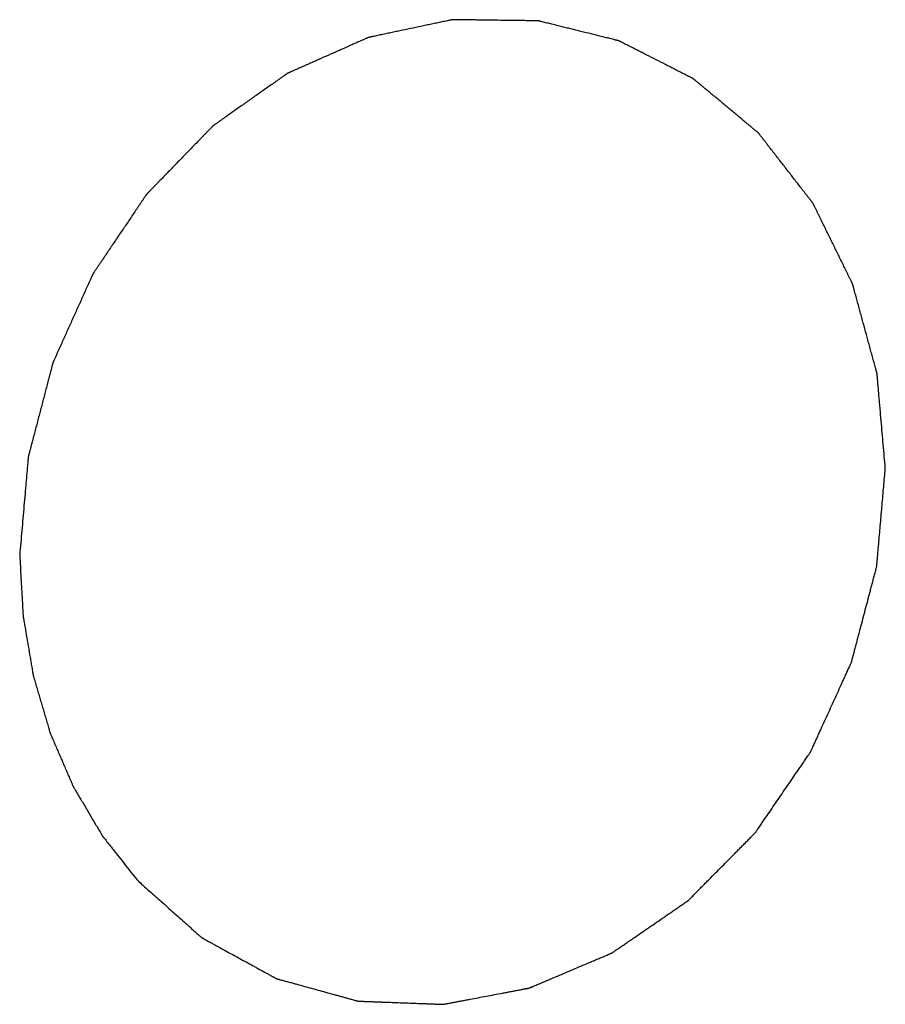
# Model space of a CAD drawing. Header units: millimetres. Extents: x 2798 to 3316, y 1544 to 1917.
# Tile 10 of 21: x 2874.87 to 2875.95, y 1574.41 to 1575.65. Entities that reach past the tile are written whole.
import ezdxf

# ---------------------------------------------------------------- set-up
doc = ezdxf.new("R2010")
doc.units = ezdxf.units.MM

msp = doc.modelspace()

# ---------------------------------------------------------------- linework, layer by layer
at = {"color": 7, "linetype": 'Continuous'}
for points, knots in [([(2875.94869, 1575.08503), (2875.94784, 1575.0949), (2875.94655, 1575.10972), (2875.94483, 1575.12947), (2875.94354, 1575.14429), (2875.94247, 1575.15663), (2875.94161, 1575.16651), (2875.94096, 1575.17392), (2875.94043, 1575.18009), (2875.94, 1575.18503), (2875.93967, 1575.18873), (2875.93935, 1575.19244), (2875.93908, 1575.19552), (2875.93887, 1575.19799), (2875.93874, 1575.19953), (2875.93863, 1575.20077), (2875.93855, 1575.2017), (2875.93848, 1575.20247), (2875.93843, 1575.20301), (2875.9384, 1575.20331), (2875.9384, 1575.20355), (2875.93832, 1575.20376), (2875.93825, 1575.20406), (2875.93811, 1575.20457), (2875.93791, 1575.2053), (2875.93767, 1575.20617), (2875.93735, 1575.20734), (2875.93695, 1575.20879), (2875.93632, 1575.21113), (2875.93552, 1575.21404), (2875.93457, 1575.21754), (2875.93362, 1575.22104), (2875.93234, 1575.2257), (2875.93075, 1575.23153), (2875.92884, 1575.23853), (2875.9263, 1575.24786), (2875.92312, 1575.25952), (2875.91994, 1575.27118), (2875.9174, 1575.2805), (2875.91549, 1575.2875), (2875.9139, 1575.29333), (2875.91262, 1575.29799), (2875.91167, 1575.30149), (2875.91072, 1575.30499), (2875.90992, 1575.30791), (2875.90928, 1575.31024), (2875.90889, 1575.31169), (2875.90857, 1575.31286), (2875.90833, 1575.31374), (2875.90813, 1575.31446), (2875.90799, 1575.31498), (2875.90791, 1575.31526), (2875.90786, 1575.31549), (2875.90775, 1575.31568), (2875.90763, 1575.31595), (2875.9074, 1575.31641), (2875.90708, 1575.31706), (2875.90669, 1575.31785), (2875.90617, 1575.31891), (2875.90553, 1575.32022), (2875.9045, 1575.32233), (2875.9032, 1575.32496), (2875.90165, 1575.32812), (2875.9001, 1575.33128), (2875.89804, 1575.33549), (2875.89546, 1575.34076), (2875.89236, 1575.34708), (2875.88822, 1575.3555), (2875.88306, 1575.36603), (2875.87789, 1575.37656), (2875.87376, 1575.38499), (2875.87066, 1575.3913), (2875.86808, 1575.39657), (2875.86601, 1575.40078), (2875.86446, 1575.40394), (2875.86291, 1575.4071), (2875.86162, 1575.40973), (2875.86058, 1575.41184), (2875.85994, 1575.41315), (2875.85942, 1575.41421), (2875.85904, 1575.415), (2875.85871, 1575.41565), (2875.85849, 1575.41612), (2875.85835, 1575.41638), (2875.85827, 1575.41658), (2875.85812, 1575.41675), (2875.85795, 1575.41698), (2875.85764, 1575.41738), (2875.8572, 1575.41795), (2875.85666, 1575.41863), (2875.85595, 1575.41955), (2875.85507, 1575.42069), (2875.85365, 1575.42252), (2875.85188, 1575.42481), (2875.84975, 1575.42755), (2875.84762, 1575.43029), (2875.84478, 1575.43395), (2875.84124, 1575.43852), (2875.83698, 1575.44401), (2875.8313, 1575.45133), (2875.82421, 1575.46047), (2875.81712, 1575.46961), (2875.81144, 1575.47693), (2875.80719, 1575.48242), (2875.80364, 1575.48699), (2875.8008, 1575.49065), (2875.79867, 1575.49339), (2875.79655, 1575.49613), (2875.79477, 1575.49842), (2875.79335, 1575.50025), (2875.79247, 1575.50139), (2875.79176, 1575.5023), (2875.79123, 1575.50299), (2875.79078, 1575.50356), (2875.79047, 1575.50396), (2875.79029, 1575.50419), (2875.79017, 1575.50437), (2875.79, 1575.50449), (2875.78979, 1575.50467), (2875.78942, 1575.50498), (2875.78889, 1575.50543), (2875.78825, 1575.50596), (2875.7874, 1575.50667), (2875.78633, 1575.50755), (2875.78463, 1575.50897), (2875.78251, 1575.51074), (2875.77996, 1575.51287), (2875.77741, 1575.515), (2875.77401, 1575.51783), (2875.76975, 1575.52138), (2875.76465, 1575.52563), (2875.75785, 1575.5313), (2875.74935, 1575.53839), (2875.74084, 1575.54548), (2875.73404, 1575.55116), (2875.72894, 1575.55541), (2875.72469, 1575.55895), (2875.72129, 1575.56179), (2875.71874, 1575.56392), (2875.71619, 1575.56604), (2875.71406, 1575.56782), (2875.71236, 1575.56924), (2875.7113, 1575.57012), (2875.71045, 1575.57083), (2875.70981, 1575.57136), (2875.70928, 1575.5718), (2875.70891, 1575.57212), (2875.70869, 1575.57229), (2875.70854, 1575.57244), (2875.70835, 1575.57252), (2875.70811, 1575.57264), (2875.70768, 1575.57286), (2875.70708, 1575.57317), (2875.70635, 1575.57354), (2875.70538, 1575.57403), (2875.70417, 1575.57465), (2875.70223, 1575.57564), (2875.6998, 1575.57687), (2875.6969, 1575.57835), (2875.69399, 1575.57984), (2875.69011, 1575.58181), (2875.68526, 1575.58428), (2875.67944, 1575.58725), (2875.67168, 1575.5912), (2875.66198, 1575.59614), (2875.65229, 1575.60108), (2875.64453, 1575.60503), (2875.63871, 1575.608), (2875.63386, 1575.61047), (2875.62998, 1575.61245), (2875.62707, 1575.61393), (2875.62416, 1575.61541), (2875.62174, 1575.61665), (2875.6198, 1575.61763), (2875.61859, 1575.61825), (2875.61762, 1575.61875), (2875.61689, 1575.61912), (2875.61628, 1575.61942), (2875.61586, 1575.61964), (2875.61562, 1575.61976), (2875.61544, 1575.61987), (2875.61524, 1575.6199), (2875.61497, 1575.61997), (2875.61451, 1575.62008), (2875.61386, 1575.62025), (2875.61307, 1575.62044), (2875.61201, 1575.6207), (2875.6107, 1575.62103), (2875.60859, 1575.62155), (2875.60596, 1575.6222), (2875.60281, 1575.62298), (2875.59965, 1575.62376), (2875.59544, 1575.6248), (2875.59018, 1575.62611), (2875.58387, 1575.62767), (2875.57545, 1575.62975), (2875.56492, 1575.63235), (2875.5544, 1575.63496), (2875.54598, 1575.63704), (2875.53967, 1575.6386), (2875.53441, 1575.6399), (2875.5302, 1575.64095), (2875.52704, 1575.64173), (2875.52388, 1575.64251), (2875.52125, 1575.64316), (2875.51915, 1575.64368), (2875.51783, 1575.644), (2875.51678, 1575.64426), (2875.51599, 1575.64446), (2875.51533, 1575.64462), (2875.51487, 1575.64474), (2875.51461, 1575.6448), (2875.51442, 1575.64486), (2875.5142, 1575.64485), (2875.51393, 1575.64486), (2875.51344, 1575.64486), (2875.51274, 1575.64487), (2875.51191, 1575.64488), (2875.51079, 1575.6449), (2875.5094, 1575.64492), (2875.50717, 1575.64495), (2875.50438, 1575.64498), (2875.50104, 1575.64503), (2875.4977, 1575.64507), (2875.49324, 1575.64513), (2875.48767, 1575.64521), (2875.48098, 1575.64529), (2875.47207, 1575.64541), (2875.46092, 1575.64556), (2875.44978, 1575.64571), (2875.44086, 1575.64583), (2875.43417, 1575.64591), (2875.4286, 1575.64599), (2875.42414, 1575.64605), (2875.4208, 1575.64609), (2875.41746, 1575.64614), (2875.41467, 1575.64617), (2875.41244, 1575.6462), (2875.41105, 1575.64622), (2875.40994, 1575.64623), (2875.4091, 1575.64625), (2875.4084, 1575.64625), (2875.40792, 1575.64626), (2875.40764, 1575.64626), (2875.40743, 1575.64628), (2875.40722, 1575.64622), (2875.40695, 1575.64617), (2875.40647, 1575.64606), (2875.40579, 1575.64592), (2875.40496, 1575.64575), (2875.40387, 1575.64551), (2875.4025, 1575.64522), (2875.40031, 1575.64476), (2875.39757, 1575.64418), (2875.39429, 1575.64349), (2875.391, 1575.64279), (2875.38662, 1575.64186), (2875.38115, 1575.6407), (2875.37457, 1575.63931), (2875.36581, 1575.63746), (2875.35486, 1575.63514), (2875.34391, 1575.63282), (2875.33515, 1575.63096), (2875.32858, 1575.62957), (2875.3231, 1575.62841), (2875.31872, 1575.62748), (2875.31544, 1575.62679), (2875.31215, 1575.62609), (2875.30941, 1575.62551), (2875.30722, 1575.62505), (2875.30586, 1575.62476), (2875.30476, 1575.62453), (2875.30394, 1575.62435), (2875.30325, 1575.62421), (2875.30277, 1575.62411), (2875.3025, 1575.62405), (2875.30229, 1575.62402), (2875.3021, 1575.62391), (2875.30183, 1575.6238), (2875.30137, 1575.6236), (2875.30072, 1575.62331), (2875.29993, 1575.62295), (2875.29887, 1575.62249), (2875.29756, 1575.6219), (2875.29545, 1575.62097), (2875.29282, 1575.6198), (2875.28966, 1575.6184), (2875.28649, 1575.617), (2875.28228, 1575.61513), (2875.27701, 1575.61279), (2875.27069, 1575.60999), (2875.26227, 1575.60625), (2875.25173, 1575.60158), (2875.2412, 1575.5969), (2875.23277, 1575.59317), (2875.22645, 1575.59036), (2875.22118, 1575.58803), (2875.21697, 1575.58616), (2875.21381, 1575.58475), (2875.21065, 1575.58335), (2875.20802, 1575.58218), (2875.20591, 1575.58125), (2875.20459, 1575.58067), (2875.20354, 1575.5802), (2875.20275, 1575.57985), (2875.20209, 1575.57955), (2875.20163, 1575.57935), (2875.20137, 1575.57923), (2875.20116, 1575.57916), (2875.20099, 1575.57902), (2875.20074, 1575.57885), (2875.20032, 1575.57855), (2875.19971, 1575.57812), (2875.19898, 1575.57761), (2875.19801, 1575.57692), (2875.1968, 1575.57607), (2875.19485, 1575.5747), (2875.19242, 1575.57298), (2875.18951, 1575.57093), (2875.18659, 1575.56887), (2875.18271, 1575.56613), (2875.17785, 1575.56271), (2875.17202, 1575.5586), (2875.16425, 1575.55312), (2875.15453, 1575.54627), (2875.14482, 1575.53943), (2875.13704, 1575.53395), (2875.13121, 1575.52984), (2875.12636, 1575.52641), (2875.12247, 1575.52367), (2875.11956, 1575.52162), (2875.11664, 1575.51956), (2875.11421, 1575.51785), (2875.11227, 1575.51648), (2875.11105, 1575.51563), (2875.11008, 1575.51494), (2875.10935, 1575.51443), (2875.10875, 1575.514), (2875.10832, 1575.5137), (2875.10808, 1575.51353), (2875.10789, 1575.51341), (2875.10774, 1575.51323), (2875.10752, 1575.51301), (2875.10714, 1575.51262), (2875.1066, 1575.51206), (2875.10595, 1575.51139), (2875.10508, 1575.5105), (2875.104, 1575.50938), (2875.10226, 1575.50759), (2875.1001, 1575.50536), (2875.0975, 1575.50268), (2875.0949, 1575.5), (2875.09143, 1575.49642), (2875.0871, 1575.49196), (2875.0819, 1575.48659), (2875.07496, 1575.47945), (2875.0663, 1575.47051), (2875.05763, 1575.46157), (2875.0507, 1575.45443), (2875.0455, 1575.44906), (2875.04116, 1575.4446), (2875.0377, 1575.44102), (2875.0351, 1575.43834), (2875.0325, 1575.43566), (2875.03033, 1575.43343), (2875.0286, 1575.43164), (2875.02751, 1575.43052), (2875.02665, 1575.42963), (2875.026, 1575.42896), (2875.02546, 1575.4284), (2875.02507, 1575.42801), (2875.02486, 1575.42779), (2875.02469, 1575.42763), (2875.02457, 1575.42742), (2875.02439, 1575.42717), (2875.02409, 1575.42671), (2875.02365, 1575.42606), (2875.02312, 1575.42529), (2875.02243, 1575.42425), (2875.02155, 1575.42295), (2875.02016, 1575.42088), (2875.01841, 1575.41829), (2875.01631, 1575.41518), (2875.01422, 1575.41207), (2875.01143, 1575.40792), (2875.00793, 1575.40273), (2875.00374, 1575.39651), (2874.99815, 1575.38822), (2874.99117, 1575.37785), (2874.98419, 1575.36748), (2874.9786, 1575.35918), (2874.97441, 1575.35296), (2874.97092, 1575.34777), (2874.96812, 1575.34363), (2874.96603, 1575.34052), (2874.96393, 1575.3374), (2874.96218, 1575.33481), (2874.96079, 1575.33274), (2874.95991, 1575.33144), (2874.95922, 1575.33041), (2874.95869, 1575.32963), (2874.95826, 1575.32898), (2874.95795, 1575.32853), (2874.95778, 1575.32827), (2874.95764, 1575.32808), (2874.95755, 1575.32785), (2874.95742, 1575.32757), (2874.95719, 1575.32706), (2874.95686, 1575.32634), (2874.95648, 1575.32547), (2874.95595, 1575.32432), (2874.95531, 1575.32288), (2874.95427, 1575.32057), (2874.95297, 1575.31768), (2874.95141, 1575.31421), (2874.94985, 1575.31075), (2874.94777, 1575.30613), (2874.94517, 1575.30035), (2874.94205, 1575.29343), (2874.93789, 1575.28419), (2874.93269, 1575.27264), (2874.92749, 1575.26109), (2874.92333, 1575.25185), (2874.92021, 1575.24492), (2874.91761, 1575.23914), (2874.91553, 1575.23452), (2874.91397, 1575.23106), (2874.91241, 1575.22759), (2874.91111, 1575.22471), (2874.91007, 1575.2224), (2874.90942, 1575.22095), (2874.9089, 1575.2198), (2874.90851, 1575.21893), (2874.90818, 1575.21821), (2874.90795, 1575.21771), (2874.90783, 1575.21742), (2874.90772, 1575.2172), (2874.90767, 1575.21697), (2874.90758, 1575.21666), (2874.90745, 1575.21613), (2874.90724, 1575.21536), (2874.907, 1575.21444), (2874.90668, 1575.21321), (2874.90628, 1575.21167), (2874.90564, 1575.20921), (2874.90483, 1575.20614), (2874.90387, 1575.20245), (2874.9029, 1575.19877), (2874.90161, 1575.19385), (2874.9, 1575.18771), (2874.89807, 1575.18033), (2874.8955, 1575.1705), (2874.89228, 1575.15821), (2874.88907, 1575.14593), (2874.88649, 1575.13609), (2874.88456, 1575.12872), (2874.88295, 1575.12258), (2874.88167, 1575.11766), (2874.8807, 1575.11397), (2874.87974, 1575.11029), (2874.87893, 1575.10722), (2874.87829, 1575.10476), (2874.87789, 1575.10322), (2874.87757, 1575.10199), (2874.87732, 1575.10107), (2874.87712, 1575.1003), (2874.87698, 1575.09977), (2874.8769, 1575.09946), (2874.87683, 1575.09923), (2874.87682, 1575.09899), (2874.87679, 1575.09867), (2874.87675, 1575.09811), (2874.87667, 1575.09731), (2874.87659, 1575.09635), (2874.87648, 1575.09507), (2874.87634, 1575.09347), (2874.87612, 1575.09092), (2874.87584, 1575.08772), (2874.87551, 1575.08389), (2874.87517, 1575.08005), (2874.87473, 1575.07494), (2874.87417, 1575.06855), (2874.8735, 1575.06087), (2874.87261, 1575.05065), (2874.8715, 1575.03786), (2874.87017, 1575.02252), (2874.86839, 1575.00207), (2874.86705, 1574.98673), (2874.86616, 1574.9765)], [0, 0, 0, 0, 0.015625, 0.0234375, 0.03125, 0.0390625, 0.0429688, 0.046875, 0.0507812, 0.0527344, 0.0546875, 0.0566406, 0.0585938, 0.0595703, 0.0605469, 0.0610352, 0.0615234, 0.0620117, 0.0622559, 0.0623779, 0.0625, 0.0626221, 0.0627441, 0.0629883, 0.0634766, 0.0639648, 0.0644531, 0.0654297, 0.0664062, 0.0683594, 0.0703125, 0.0722656, 0.0742188, 0.078125, 0.0820312, 0.0859375, 0.09375, 0.1015625, 0.1054688, 0.109375, 0.1132812, 0.1152344, 0.1171875, 0.1191406, 0.1210938, 0.1220703, 0.1230469, 0.1235352, 0.1240234, 0.1245117, 0.1247559, 0.1248779, 0.125, 0.1251221, 0.1252441, 0.1254883, 0.1259766, 0.1264648, 0.1269531, 0.1279297, 0.1289062, 0.1308594, 0.1328125, 0.1347656, 0.1367188, 0.140625, 0.1445312, 0.1484375, 0.15625, 0.1640625, 0.1679688, 0.171875, 0.1757812, 0.1777344, 0.1796875, 0.1816406, 0.1835938, 0.1845703, 0.1855469, 0.1860352, 0.1865234, 0.1870117, 0.1872559, 0.1873779, 0.1875, 0.1876221, 0.1877441, 0.1879883, 0.1884766, 0.1889648, 0.1894531, 0.1904297, 0.1914062, 0.1933594, 0.1953125, 0.1972656, 0.1992188, 0.203125, 0.2070312, 0.2109375, 0.21875, 0.2265625, 0.2304688, 0.234375, 0.2382812, 0.2402344, 0.2421875, 0.2441406, 0.2460938, 0.2470703, 0.2480469, 0.2485352, 0.2490234, 0.2495117, 0.2497559, 0.2498779, 0.25, 0.2501221, 0.2502441, 0.2504883, 0.2509766, 0.2514648, 0.2519531, 0.2529297, 0.2539062, 0.2558594, 0.2578125, 0.2597656, 0.2617188, 0.265625, 0.2695312, 0.2734375, 0.28125, 0.2890625, 0.2929688, 0.296875, 0.3007812, 0.3027344, 0.3046875, 0.3066406, 0.3085938, 0.3095703, 0.3105469, 0.3110352, 0.3115234, 0.3120117, 0.3122559, 0.3123779, 0.3125, 0.3126221, 0.3127441, 0.3129883, 0.3134766, 0.3139648, 0.3144531, 0.3154297, 0.3164062, 0.3183594, 0.3203125, 0.3222656, 0.3242188, 0.328125, 0.3320312, 0.3359375, 0.34375, 0.3515625, 0.3554688, 0.359375, 0.3632812, 0.3652344, 0.3671875, 0.3691406, 0.3710938, 0.3720703, 0.3730469, 0.3735352, 0.3740234, 0.3745117, 0.3747559, 0.3748779, 0.375, 0.3751221, 0.3752441, 0.3754883, 0.3759766, 0.3764648, 0.3769531, 0.3779297, 0.3789062, 0.3808594, 0.3828125, 0.3847656, 0.3867188, 0.390625, 0.3945312, 0.3984375, 0.40625, 0.4140625, 0.4179688, 0.421875, 0.4257812, 0.4277344, 0.4296875, 0.4316406, 0.4335938, 0.4345703, 0.4355469, 0.4360352, 0.4365234, 0.4370117, 0.4372559, 0.4373779, 0.4375, 0.4376221, 0.4377441, 0.4379883, 0.4384766, 0.4389648, 0.4394531, 0.4404297, 0.4414062, 0.4433594, 0.4453125, 0.4472656, 0.4492188, 0.453125, 0.4570312, 0.4609375, 0.46875, 0.4765625, 0.4804688, 0.484375, 0.4882812, 0.4902344, 0.4921875, 0.4941406, 0.4960938, 0.4970703, 0.4980469, 0.4985352, 0.4990234, 0.4995117, 0.4997559, 0.4998779, 0.5, 0.5001221, 0.5002441, 0.5004883, 0.5009766, 0.5014648, 0.5019531, 0.5029297, 0.5039062, 0.5058594, 0.5078125, 0.5097656, 0.5117188, 0.515625, 0.5195312, 0.5234375, 0.53125, 0.5390625, 0.5429688, 0.546875, 0.5507812, 0.5527344, 0.5546875, 0.5566406, 0.5585938, 0.5595703, 0.5605469, 0.5610352, 0.5615234, 0.5620117, 0.5622559, 0.5623779, 0.5625, 0.5626221, 0.5627441, 0.5629883, 0.5634766, 0.5639648, 0.5644531, 0.5654297, 0.5664062, 0.5683594, 0.5703125, 0.5722656, 0.5742188, 0.578125, 0.5820312, 0.5859375, 0.59375, 0.6015625, 0.6054688, 0.609375, 0.6132812, 0.6152344, 0.6171875, 0.6191406, 0.6210938, 0.6220703, 0.6230469, 0.6235352, 0.6240234, 0.6245117, 0.6247559, 0.6248779, 0.625, 0.6251221, 0.6252441, 0.6254883, 0.6259766, 0.6264648, 0.6269531, 0.6279297, 0.6289062, 0.6308594, 0.6328125, 0.6347656, 0.6367188, 0.640625, 0.6445312, 0.6484375, 0.65625, 0.6640625, 0.6679688, 0.671875, 0.6757812, 0.6777344, 0.6796875, 0.6816406, 0.6835938, 0.6845703, 0.6855469, 0.6860352, 0.6865234, 0.6870117, 0.6872559, 0.6873779, 0.6875, 0.6876221, 0.6877441, 0.6879883, 0.6884766, 0.6889648, 0.6894531, 0.6904297, 0.6914062, 0.6933594, 0.6953125, 0.6972656, 0.6992188, 0.703125, 0.7070312, 0.7109375, 0.71875, 0.7265625, 0.7304688, 0.734375, 0.7382812, 0.7402344, 0.7421875, 0.7441406, 0.7460938, 0.7470703, 0.7480469, 0.7485352, 0.7490234, 0.7495117, 0.7497559, 0.7498779, 0.75, 0.7501221, 0.7502441, 0.7504883, 0.7509766, 0.7514648, 0.7519531, 0.7529297, 0.7539062, 0.7558594, 0.7578125, 0.7597656, 0.7617188, 0.765625, 0.7695312, 0.7734375, 0.78125, 0.7890625, 0.7929688, 0.796875, 0.8007812, 0.8027344, 0.8046875, 0.8066406, 0.8085938, 0.8095703, 0.8105469, 0.8110352, 0.8115234, 0.8120117, 0.8122559, 0.8123779, 0.8125, 0.8126221, 0.8127441, 0.8129883, 0.8134766, 0.8139648, 0.8144531, 0.8154297, 0.8164062, 0.8183594, 0.8203125, 0.8222656, 0.8242188, 0.828125, 0.8320312, 0.8359375, 0.84375, 0.8515625, 0.8554688, 0.859375, 0.8632812, 0.8652344, 0.8671875, 0.8691406, 0.8710938, 0.8720703, 0.8730469, 0.8735352, 0.8740234, 0.8745117, 0.8747559, 0.8748779, 0.875, 0.8751221, 0.8752441, 0.8754883, 0.8759766, 0.8764648, 0.8769531, 0.8779297, 0.8789062, 0.8808594, 0.8828125, 0.8847656, 0.8867188, 0.890625, 0.8945312, 0.8984375, 0.90625, 0.9140625, 0.9179688, 0.921875, 0.9257812, 0.9277344, 0.9296875, 0.9316406, 0.9335938, 0.9345703, 0.9355469, 0.9360352, 0.9365234, 0.9370117, 0.9372559, 0.9373779, 0.9375, 0.9376221, 0.9377441, 0.9379883, 0.9384766, 0.9389648, 0.9394531, 0.9404297, 0.9414062, 0.9433594, 0.9453125, 0.9472656, 0.9492188, 0.953125, 0.9570312, 0.9609375, 0.96875, 0.9765625, 0.984375, 1, 1, 1, 1]), ([(2875.01286, 1574.56986), (2875.01793, 1574.56535), (2875.02805, 1574.55632), (2875.04071, 1574.54503), (2875.05084, 1574.536), (2875.05844, 1574.52922), (2875.06603, 1574.52245), (2875.07236, 1574.5168), (2875.07743, 1574.51229), (2875.08122, 1574.5089), (2875.08439, 1574.50608), (2875.08692, 1574.50382), (2875.08882, 1574.50213), (2875.0904, 1574.50072), (2875.09167, 1574.49959), (2875.09246, 1574.49888), (2875.09309, 1574.49832), (2875.09349, 1574.49797), (2875.09376, 1574.49772), (2875.09393, 1574.49758), (2875.09411, 1574.49749), (2875.09434, 1574.49736), (2875.09489, 1574.49706), (2875.09571, 1574.49661), (2875.0968, 1574.49601), (2875.0979, 1574.49541), (2875.09936, 1574.49461), (2875.10191, 1574.49321), (2875.10556, 1574.49121), (2875.10994, 1574.48881), (2875.11431, 1574.48641), (2875.11869, 1574.48401), (2875.12453, 1574.48081), (2875.13182, 1574.47681), (2875.14058, 1574.47201), (2875.14934, 1574.46721), (2875.15663, 1574.4632), (2875.16247, 1574.46), (2875.16685, 1574.4576), (2875.17122, 1574.4552), (2875.1756, 1574.4528), (2875.17925, 1574.4508), (2875.1818, 1574.4494), (2875.18326, 1574.4486), (2875.18436, 1574.448), (2875.18545, 1574.4474), (2875.18627, 1574.44695), (2875.18682, 1574.44665), (2875.18705, 1574.44653), (2875.18723, 1574.44642), (2875.18742, 1574.44636), (2875.18778, 1574.44626), (2875.18827, 1574.44612), (2875.18907, 1574.44591), (2875.19007, 1574.44563), (2875.19166, 1574.44519), (2875.19366, 1574.44464), (2875.19605, 1574.44398), (2875.19924, 1574.4431), (2875.20323, 1574.442), (2875.20801, 1574.44068), (2875.21439, 1574.43892), (2875.22237, 1574.43672), (2875.23194, 1574.43408), (2875.24151, 1574.43144), (2875.25108, 1574.4288), (2875.25905, 1574.4266), (2875.26543, 1574.42484), (2875.27022, 1574.42352), (2875.2742, 1574.42242), (2875.27739, 1574.42154), (2875.27979, 1574.42088), (2875.28218, 1574.42022), (2875.28417, 1574.41967), (2875.28577, 1574.41923), (2875.28696, 1574.4189), (2875.28796, 1574.41863), (2875.28866, 1574.41843), (2875.28906, 1574.41833), (2875.28935, 1574.41822), (2875.28967, 1574.41824), (2875.29008, 1574.41821), (2875.29081, 1574.41819), (2875.29186, 1574.41815), (2875.29311, 1574.4181), (2875.29478, 1574.41804), (2875.29686, 1574.41796), (2875.29936, 1574.41787), (2875.30186, 1574.41778), (2875.3052, 1574.41765), (2875.30937, 1574.4175), (2875.31437, 1574.41731), (2875.32104, 1574.41706), (2875.32938, 1574.41675), (2875.33939, 1574.41638), (2875.3494, 1574.416), (2875.3594, 1574.41563), (2875.36774, 1574.41532), (2875.37441, 1574.41507), (2875.37942, 1574.41488), (2875.38358, 1574.41472), (2875.38692, 1574.4146), (2875.38942, 1574.41451), (2875.39151, 1574.41443), (2875.39317, 1574.41437), (2875.39422, 1574.41433), (2875.39505, 1574.4143), (2875.39557, 1574.41428), (2875.39594, 1574.41426), (2875.39615, 1574.41426), (2875.39635, 1574.41431), (2875.39662, 1574.41436), (2875.39724, 1574.41448), (2875.39819, 1574.41465), (2875.39944, 1574.41489), (2875.4007, 1574.41513), (2875.40237, 1574.41545), (2875.4053, 1574.416), (2875.40949, 1574.4168), (2875.41452, 1574.41775), (2875.41954, 1574.41871), (2875.42456, 1574.41966), (2875.43126, 1574.42093), (2875.43964, 1574.42252), (2875.44969, 1574.42443), (2875.45973, 1574.42633), (2875.46811, 1574.42792), (2875.47481, 1574.42919), (2875.47983, 1574.43015), (2875.48486, 1574.4311), (2875.48988, 1574.43205), (2875.49407, 1574.43285), (2875.497, 1574.4334), (2875.49867, 1574.43372), (2875.49993, 1574.43396), (2875.50118, 1574.4342), (2875.50213, 1574.43438), (2875.50275, 1574.4345), (2875.50307, 1574.43455), (2875.50338, 1574.43463), (2875.50378, 1574.43482), (2875.50429, 1574.43502), (2875.5051, 1574.43537), (2875.50611, 1574.43579), (2875.50772, 1574.43648), (2875.50974, 1574.43734), (2875.51216, 1574.43836), (2875.5154, 1574.43974), (2875.51944, 1574.44145), (2875.52428, 1574.4435), (2875.53074, 1574.44625), (2875.53882, 1574.44967), (2875.54852, 1574.45379), (2875.55821, 1574.4579), (2875.56791, 1574.46201), (2875.57598, 1574.46544), (2875.58245, 1574.46818), (2875.58729, 1574.47023), (2875.59214, 1574.47229), (2875.59618, 1574.474), (2875.59941, 1574.47537), (2875.60143, 1574.47623), (2875.60305, 1574.47692), (2875.60426, 1574.47743), (2875.60527, 1574.47786), (2875.60598, 1574.47815), (2875.60638, 1574.47833), (2875.60669, 1574.47844), (2875.60696, 1574.47865), (2875.60734, 1574.4789), (2875.60799, 1574.47936), (2875.60892, 1574.48), (2875.61004, 1574.48077), (2875.61153, 1574.48179), (2875.6134, 1574.48307), (2875.61639, 1574.48513), (2875.62012, 1574.48769), (2875.6246, 1574.49077), (2875.62907, 1574.49385), (2875.63505, 1574.49795), (2875.64251, 1574.50308), (2875.65147, 1574.50923), (2875.66042, 1574.51539), (2875.66938, 1574.52154), (2875.67684, 1574.52667), (2875.68282, 1574.53078), (2875.68729, 1574.53385), (2875.69103, 1574.53642), (2875.69401, 1574.53847), (2875.69625, 1574.54001), (2875.69812, 1574.54129), (2875.69961, 1574.54232), (2875.70054, 1574.54296), (2875.70129, 1574.54347), (2875.70175, 1574.5438), (2875.70214, 1574.54404), (2875.70239, 1574.54428), (2875.70263, 1574.54453), (2875.70312, 1574.54502), (2875.70386, 1574.54577), (2875.70485, 1574.54676), (2875.70583, 1574.54776), (2875.70714, 1574.54908), (2875.70943, 1574.5514), (2875.71271, 1574.55472), (2875.71664, 1574.5587), (2875.72058, 1574.56267), (2875.72451, 1574.56665), (2875.72976, 1574.57196), (2875.73631, 1574.57859), (2875.74418, 1574.58654), (2875.75204, 1574.5945), (2875.7586, 1574.60113), (2875.76384, 1574.60643), (2875.76778, 1574.61041), (2875.77171, 1574.61438), (2875.77564, 1574.61836), (2875.77892, 1574.62168), (2875.78154, 1574.62433), (2875.78318, 1574.62599), (2875.78449, 1574.62731), (2875.78523, 1574.62806), (2875.78572, 1574.62856), (2875.78597, 1574.6288), (2875.78621, 1574.62906), (2875.78646, 1574.62947), (2875.78681, 1574.62995), (2875.78734, 1574.63074), (2875.78802, 1574.63172), (2875.7891, 1574.6333), (2875.79044, 1574.63526), (2875.79206, 1574.63762), (2875.79421, 1574.64077), (2875.79691, 1574.64471), (2875.80014, 1574.64943), (2875.80445, 1574.65572), (2875.80984, 1574.66359), (2875.81631, 1574.67303), (2875.82277, 1574.68247), (2875.82924, 1574.69191), (2875.83462, 1574.69978), (2875.83893, 1574.70608), (2875.84217, 1574.7108), (2875.8454, 1574.71552), (2875.84809, 1574.71945), (2875.85025, 1574.7226), (2875.8516, 1574.72457), (2875.85267, 1574.72614), (2875.85348, 1574.72732), (2875.85415, 1574.7283), (2875.85463, 1574.72899), (2875.85489, 1574.72939), (2875.85511, 1574.72967), (2875.85525, 1574.73001), (2875.85545, 1574.73045), (2875.8558, 1574.73122), (2875.8563, 1574.73232), (2875.8569, 1574.73364), (2875.8577, 1574.7354), (2875.85871, 1574.7376), (2875.86031, 1574.74111), (2875.86231, 1574.74551), (2875.86472, 1574.75079), (2875.86712, 1574.75607), (2875.87033, 1574.76311), (2875.87434, 1574.7719), (2875.87915, 1574.78246), (2875.88396, 1574.79301), (2875.88877, 1574.80357), (2875.89277, 1574.81236), (2875.89598, 1574.8194), (2875.89839, 1574.82468), (2875.90039, 1574.82908), (2875.90199, 1574.83259), (2875.9032, 1574.83523), (2875.9042, 1574.83743), (2875.905, 1574.83919), (2875.9055, 1574.84029), (2875.9059, 1574.84117), (2875.90615, 1574.84172), (2875.90636, 1574.84216), (2875.9065, 1574.84262), (2875.90671, 1574.84344), (2875.90702, 1574.84461), (2875.90751, 1574.84649), (2875.90813, 1574.84883), (2875.90912, 1574.85259), (2875.91035, 1574.85727), (2875.91184, 1574.8629), (2875.91332, 1574.86853), (2875.9148, 1574.87415), (2875.91677, 1574.88165), (2875.91924, 1574.89103), (2875.92221, 1574.90228), (2875.92517, 1574.91354), (2875.92764, 1574.92291), (2875.92962, 1574.93042), (2875.9311, 1574.93604), (2875.93258, 1574.94167), (2875.93406, 1574.9473), (2875.9353, 1574.95198), (2875.93629, 1574.95573), (2875.9369, 1574.95808), (2875.9374, 1574.95995), (2875.9377, 1574.96113), (2875.93793, 1574.96195), (2875.93804, 1574.96242), (2875.93806, 1574.9629), (2875.93812, 1574.9635), (2875.9382, 1574.96446), (2875.93831, 1574.96565), (2875.93847, 1574.96757), (2875.93868, 1574.96997), (2875.93893, 1574.97285), (2875.93927, 1574.97668), (2875.93968, 1574.98148), (2875.94018, 1574.98723), (2875.94085, 1574.9949), (2875.94169, 1575.00449), (2875.94269, 1575.01599), (2875.94369, 1575.0275), (2875.94502, 1575.04284), (2875.94669, 1575.06202), (2875.94803, 1575.07736), (2875.94869, 1575.08503)], [0, 0, 0, 0, 0.015625, 0.03125, 0.0390625, 0.046875, 0.0546875, 0.0625, 0.0664062, 0.0703125, 0.0742188, 0.0761719, 0.078125, 0.0800781, 0.0810547, 0.0820312, 0.0825195, 0.0830078, 0.083252, 0.083374, 0.0834961, 0.0837402, 0.0839844, 0.0849609, 0.0859375, 0.0869141, 0.0878906, 0.0898438, 0.09375, 0.0976562, 0.1015625, 0.1054688, 0.109375, 0.1171875, 0.125, 0.1328125, 0.140625, 0.1445312, 0.1484375, 0.1523438, 0.15625, 0.1601562, 0.1621094, 0.1630859, 0.1640625, 0.1650391, 0.1660156, 0.1662598, 0.1665039, 0.166626, 0.166748, 0.1669922, 0.1674805, 0.1679688, 0.1689453, 0.1699219, 0.171875, 0.1738281, 0.1757812, 0.1796875, 0.1835938, 0.1875, 0.1953125, 0.203125, 0.2109375, 0.21875, 0.2265625, 0.2304688, 0.234375, 0.2382812, 0.2402344, 0.2421875, 0.2441406, 0.2460938, 0.2470703, 0.2480469, 0.2490234, 0.2495117, 0.2497559, 0.25, 0.2502441, 0.2504883, 0.2509766, 0.2519531, 0.2529297, 0.2539062, 0.2558594, 0.2578125, 0.2597656, 0.2617188, 0.265625, 0.2695312, 0.2734375, 0.28125, 0.2890625, 0.296875, 0.3046875, 0.3125, 0.3164062, 0.3203125, 0.3242188, 0.3261719, 0.328125, 0.3300781, 0.3310547, 0.3320312, 0.3325195, 0.3330078, 0.333252, 0.333374, 0.3334961, 0.3337402, 0.3339844, 0.3349609, 0.3359375, 0.3369141, 0.3378906, 0.3398438, 0.34375, 0.3476562, 0.3515625, 0.3554688, 0.359375, 0.3671875, 0.375, 0.3828125, 0.390625, 0.3945312, 0.3984375, 0.4023438, 0.40625, 0.4101562, 0.4121094, 0.4130859, 0.4140625, 0.4150391, 0.4160156, 0.4162598, 0.4165039, 0.416748, 0.4169922, 0.4174805, 0.4179688, 0.4189453, 0.4199219, 0.421875, 0.4238281, 0.4257812, 0.4296875, 0.4335938, 0.4375, 0.4453125, 0.453125, 0.4609375, 0.46875, 0.4765625, 0.4804688, 0.484375, 0.4882812, 0.4921875, 0.4941406, 0.4960938, 0.4970703, 0.4980469, 0.4990234, 0.4995117, 0.4997559, 0.5, 0.5002441, 0.5004883, 0.5009766, 0.5019531, 0.5029297, 0.5039062, 0.5058594, 0.5078125, 0.5117188, 0.515625, 0.5195312, 0.5234375, 0.53125, 0.5390625, 0.546875, 0.5546875, 0.5625, 0.5664062, 0.5703125, 0.5742188, 0.5761719, 0.578125, 0.5800781, 0.5810547, 0.5820312, 0.5825195, 0.5830078, 0.583252, 0.5834961, 0.5837402, 0.5839844, 0.5849609, 0.5859375, 0.5869141, 0.5878906, 0.5898438, 0.59375, 0.5976562, 0.6015625, 0.6054688, 0.609375, 0.6171875, 0.625, 0.6328125, 0.640625, 0.6445312, 0.6484375, 0.6523438, 0.65625, 0.6601562, 0.6621094, 0.6640625, 0.6650391, 0.6660156, 0.6662598, 0.6665039, 0.666748, 0.6669922, 0.6674805, 0.6679688, 0.6689453, 0.6699219, 0.671875, 0.6738281, 0.6757812, 0.6796875, 0.6835938, 0.6875, 0.6953125, 0.703125, 0.7109375, 0.71875, 0.7265625, 0.7304688, 0.734375, 0.7382812, 0.7421875, 0.7441406, 0.7460938, 0.7470703, 0.7480469, 0.7490234, 0.7495117, 0.7497559, 0.75, 0.7502441, 0.7504883, 0.7509766, 0.7519531, 0.7529297, 0.7539062, 0.7558594, 0.7578125, 0.7617188, 0.765625, 0.7695312, 0.7734375, 0.78125, 0.7890625, 0.796875, 0.8046875, 0.8125, 0.8164062, 0.8203125, 0.8242188, 0.8261719, 0.828125, 0.8300781, 0.8310547, 0.8320312, 0.8325195, 0.8330078, 0.833252, 0.8334961, 0.8339844, 0.8349609, 0.8359375, 0.8378906, 0.8398438, 0.84375, 0.8476562, 0.8515625, 0.8554688, 0.859375, 0.8671875, 0.875, 0.8828125, 0.890625, 0.8945312, 0.8984375, 0.9023438, 0.90625, 0.9101562, 0.9121094, 0.9140625, 0.9150391, 0.9160156, 0.9165039, 0.916748, 0.9169922, 0.9174805, 0.9179688, 0.9189453, 0.9199219, 0.921875, 0.9238281, 0.9257812, 0.9296875, 0.9335938, 0.9375, 0.9453125, 0.953125, 0.9609375, 0.96875, 0.984375, 1, 1, 1, 1]), ([(2874.86616, 1574.9765), (2874.86643, 1574.9717), (2874.86696, 1574.96211), (2874.86776, 1574.94773), (2874.86843, 1574.93574), (2874.86896, 1574.92615), (2874.86936, 1574.91896), (2874.8697, 1574.91297), (2874.86996, 1574.90817), (2874.87013, 1574.90518), (2874.87026, 1574.90278), (2874.87035, 1574.90128), (2874.8704, 1574.90023), (2874.87045, 1574.89963), (2874.87056, 1574.89905), (2874.87068, 1574.89832), (2874.87088, 1574.89716), (2874.87113, 1574.8957), (2874.87153, 1574.89337), (2874.87202, 1574.89045), (2874.87262, 1574.88695), (2874.87342, 1574.88229), (2874.87481, 1574.87412), (2874.8768, 1574.86246), (2874.87879, 1574.85079), (2874.88018, 1574.84263), (2874.88098, 1574.83796), (2874.88158, 1574.83446), (2874.88207, 1574.83155), (2874.88247, 1574.82922), (2874.88272, 1574.82776), (2874.88292, 1574.82659), (2874.88305, 1574.82586), (2874.88313, 1574.82528), (2874.88329, 1574.82471), (2874.88358, 1574.82374), (2874.88399, 1574.82234), (2874.88464, 1574.82011), (2874.88546, 1574.81732), (2874.88678, 1574.81286), (2874.88842, 1574.80728), (2874.89039, 1574.80059), (2874.89236, 1574.79389), (2874.89433, 1574.7872), (2874.8963, 1574.7805), (2874.89826, 1574.77381), (2874.89991, 1574.76823), (2874.90122, 1574.76377), (2874.90204, 1574.76098), (2874.9027, 1574.75875), (2874.90319, 1574.75707), (2874.9036, 1574.75568), (2874.90388, 1574.7547), (2874.90405, 1574.75415), (2874.90416, 1574.75372), (2874.90435, 1574.75334), (2874.90457, 1574.75281), (2874.90496, 1574.75189), (2874.90553, 1574.75058), (2874.90621, 1574.74901), (2874.90711, 1574.74692), (2874.90824, 1574.7443), (2874.91005, 1574.74011), (2874.91231, 1574.73487), (2874.91503, 1574.72859), (2874.91774, 1574.7223), (2874.92045, 1574.71602), (2874.92316, 1574.70973), (2874.92588, 1574.70345), (2874.92814, 1574.69821), (2874.92995, 1574.69402), (2874.93108, 1574.6914), (2874.93198, 1574.68931), (2874.93255, 1574.688), (2874.93294, 1574.68708), (2874.93318, 1574.68656), (2874.93347, 1574.68609), (2874.93382, 1574.68548), (2874.93439, 1574.68452), (2874.93511, 1574.68332), (2874.93624, 1574.68139), (2874.93767, 1574.67899), (2874.93937, 1574.6761), (2874.94165, 1574.67225), (2874.94563, 1574.66551), (2874.95132, 1574.65588), (2874.95702, 1574.64626), (2874.961, 1574.63952), (2874.96328, 1574.63567), (2874.96498, 1574.63278), (2874.96641, 1574.63037), (2874.96754, 1574.62845), (2874.96826, 1574.62724), (2874.96882, 1574.62628), (2874.96918, 1574.62568), (2874.96946, 1574.62519), (2874.96979, 1574.62475), (2874.97038, 1574.624), (2874.97123, 1574.62292), (2874.97258, 1574.6212), (2874.97427, 1574.61904), (2874.97698, 1574.61559), (2874.98037, 1574.61127), (2874.98443, 1574.6061), (2874.98984, 1574.5992), (2874.99661, 1574.59057), (2875.00474, 1574.58022), (2875.01015, 1574.57331), (2875.01286, 1574.56986)], [0, 0, 0, 0, 0.03125, 0.0625, 0.09375, 0.109375, 0.125, 0.140625, 0.1484375, 0.15625, 0.1601562, 0.1640625, 0.1660156, 0.1669922, 0.1679688, 0.1699219, 0.171875, 0.1757812, 0.1796875, 0.1875, 0.1953125, 0.203125, 0.21875, 0.25, 0.28125, 0.296875, 0.3046875, 0.3125, 0.3203125, 0.3242188, 0.328125, 0.3300781, 0.3320312, 0.3330078, 0.3339844, 0.3359375, 0.3398438, 0.34375, 0.3515625, 0.359375, 0.375, 0.390625, 0.40625, 0.421875, 0.4375, 0.453125, 0.46875, 0.4765625, 0.484375, 0.4882812, 0.4921875, 0.4960938, 0.4980469, 0.4990234, 0.5, 0.5009766, 0.5019531, 0.5039062, 0.5078125, 0.5117188, 0.515625, 0.5234375, 0.53125, 0.546875, 0.5625, 0.578125, 0.59375, 0.609375, 0.625, 0.640625, 0.6484375, 0.65625, 0.6601562, 0.6640625, 0.6660156, 0.6669922, 0.6679688, 0.6699219, 0.671875, 0.6757812, 0.6796875, 0.6875, 0.6953125, 0.703125, 0.71875, 0.75, 0.78125, 0.796875, 0.8046875, 0.8125, 0.8203125, 0.8242188, 0.828125, 0.8300781, 0.8320312, 0.8330078, 0.8339844, 0.8359375, 0.8398438, 0.84375, 0.8515625, 0.859375, 0.875, 0.890625, 0.90625, 0.9375, 0.96875, 1, 1, 1, 1])]:
    msp.add_open_spline(points, degree=3, knots=knots, dxfattribs=at)

doc.saveas('drawing.dxf')
